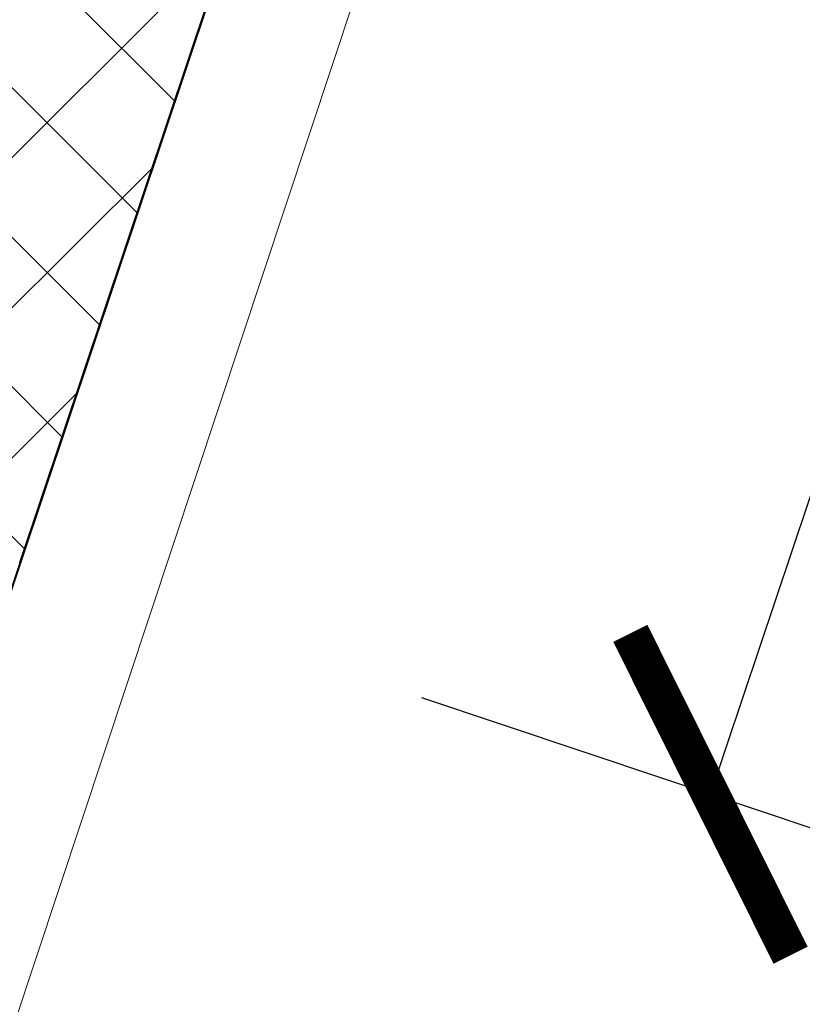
# Model space of a CAD drawing. Header units: metres. Extents: x 6599773 to 13199707, y 5688499 to 11377233.
# Tile 84 of 256: x 6599932.4 to 6599934.25, y 5688782.99 to 5688785.31. Entities that reach past the tile are written whole.
import ezdxf

# ---------------------------------------------------------------- set-up
doc = ezdxf.new("R2010")
doc.units = ezdxf.units.M
doc.header["$MEASUREMENT"] = 0
for name, pattern in [('1', [0]), ('9', [1, 0, -1]), ('BTO', [0]), ('UPT', [0])]:
    doc.linetypes.add(name, pattern=pattern)
doc.layers.get('0').update_dxf_attribs({"linetype": 'CONTINUOUS', "lineweight": 5})
doc.layers.get('Defpoints').update_dxf_attribs({"linetype": 'CONTINUOUS', "lineweight": 9})
for name, color, linetype, lineweight in [('_kolor chodnik', 50, '1', 0), ('_kolor zjazdy kostka', 7, '1', 0), ('_kolor zjazdy tłuczeń', 30, '1', 0), ('_kolor ścieżka', 10, '1', 0), ('_kraweznik', 7, 'CONTINUOUS', 35), ('_linie rozgran', 100, '9', 90), ('_opis zjazdy', 7, '1', 18), ('UTTPOM_L_0', 30, 'UPT', 9)]:
    doc.layers.add(name, color=color, linetype=linetype, lineweight=lineweight)
doc.layers.add('_kolor jezdnia', color=7, linetype='1', lineweight=0, true_color=0x00dbdb)
doc.layers.add('_podział mój', color=7, linetype='BTO', lineweight=40, true_color=0xdb70ff)
doc.styles.add('opis', font='ARIALN.TTF', dxfattribs={"width": 0.7, "height": 1.1})
doc.dimstyles.new('opi', dxfattribs={"dimtxt": 1.1, "dimasz": 0.6, "dimexe": 1, "dimexo": 1, "dimgap": 0.5, "dimtad": 1, "dimzin": 1, "dimtxsty": 'opis', "dimblk": 'ARCHTICK', "dimcen": 2.5, "dimadec": 3, "dimazin": 0, "dimtfac": 1, "dimtmove": 0, "dimatfit": 3, "dimfxl": 1, "dimarcsym": 0})
pattern_1 = [(45, (0, 0), (-0.1767766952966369, 0.1767766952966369), []), (135, (0, 0), (-0.1767766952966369, -0.1767766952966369), [])]

# ---------------------------------------------------------------- blocks, each defined once
blk = doc.blocks.new('_ArchTick')
at = {"color": 0, "linetype": 'ByBlock', "const_width": 0.15}
blk.add_lwpolyline([(-0.5, -0.5), (0.5, 0.5)], dxfattribs=at)
blk = doc.blocks.new('*D215')
at = {"layer": '_opis zjazdy', "color": 0, "lineweight": -2, "transparency": 16777216}
for p, q in [((6599934.93654385, 5688788.455155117), (6599936.566644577, 5688787.908744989)), ((6599934.029391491, 5688783.485810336), (6599935.618493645, 5688788.226565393)), ((6599933.347441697, 5688783.71440006), (6599934.977542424, 5688783.167989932))]:
    blk.add_line(p, q, dxfattribs=at)
at = {"layer": 'Defpoints', "color": 0, "lineweight": 13, "transparency": 16777216}
for p in [(6599933.988392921, 5688788.772975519), (6599935.618493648, 5688788.226565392), (6599932.399290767, 5688784.032220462)]:
    blk.add_point(p, dxfattribs=at)
at = {"layer": '_opis zjazdy', "color": 0, "lineweight": -2, "transparency": 16777216, "xscale": 0.6, "yscale": 0.6, "zscale": 0.6}
for p, rotation in [((6599935.618493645, 5688788.226565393), 71.46883672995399), ((6599934.029391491, 5688783.485810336), 251.468836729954)]:
    blk.add_blockref('_ArchTick', p, dxfattribs=dict(at, rotation=rotation))
at = {"layer": '_opis zjazdy', "color": 0, "transparency": 16777216, "insert": (6599935.924793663, 5688785.487182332), "char_height": 1.1, "attachment_point": 5, "rotation": 251.468836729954, "style": 'opis'}
blk.add_mtext('5,00', dxfattribs=at)

msp = doc.modelspace()

# ---------------------------------------------------------------- hatches: boundary and pattern name
at = {"layer": '_kolor chodnik'}
h = msp.add_hatch(dxfattribs=at)
h.set_pattern_fill('ANSI37', color=256, scale=2)
h.set_pattern_definition(pattern_1)
h.paths.add_polyline_path([(6599849.938171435, 5688542.085872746), (6599852.232147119, 5688548.938742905), (6599853.573135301, 5688548.489851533), (6599853.827082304, 5688549.248475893), (6599851.793849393, 5688549.929093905), (6599849.895278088, 5688548.982823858), (6599847.823506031, 5688542.793750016)])
edge = h.paths.add_edge_path()
edge.add_line((6600018.106075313, 5689087.454911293), (6600022.42781917, 5689091.229234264))
edge.add_line((6600022.42781917, 5689091.229234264), (6600020.233254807, 5689093.742094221))
edge.add_line((6600020.233254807, 5689093.742094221), (6600017.159471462, 5689091.057656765))
edge.add_arc((6600023.275194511, 5689085.3851404), 8.341433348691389, 137.1531559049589, 148.8016577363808)
edge.add_line((6600016.140105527, 5689089.706021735), (6600018.106075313, 5689087.454911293))
h.paths.add_polyline_path([(6600038.501784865, 5689187.592294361), (6600037.906968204, 5689187.700586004), (6600037.63829624, 5689186.224843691), (6600038.240083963, 5689186.115282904)])
h.paths.add_polyline_path([(6600069.098302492, 5689360.276020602), (6600068.321239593, 5689360.413462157), (6600068.064048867, 5689358.936495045), (6600068.836639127, 5689358.799546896)])
h.paths.add_polyline_path([(6600082.393785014, 5689362.950258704), (6600082.941124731, 5689366.103121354), (6600081.481377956, 5689366.361351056), (6600080.923159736, 5689363.210828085)])
h.paths.add_polyline_path([(6600074.022236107, 5689388.065861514), (6600072.983907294, 5689388.249860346), (6600072.723374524, 5689386.77253894), (6600073.760538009, 5689386.588865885)])
h.paths.add_polyline_path([(6600105.613104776, 5689486.405659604), (6600106.749499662, 5689489.711933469), (6600105.298891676, 5689490.233346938), (6600104.143487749, 5689486.917306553)], flags=17)
h.paths.add_polyline_path([(6600132.519778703, 5689678.737346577), (6600131.761827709, 5689678.896110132), (6600131.444670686, 5689677.429261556), (6600132.212256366, 5689677.269208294)])
h.paths.add_polyline_path([(6600156.649397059, 5689798.7449027), (6600156.48800471, 5689797.958860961), (6600157.450195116, 5689797.757316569), (6600157.615023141, 5689798.542205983)])
h.paths.add_polyline_path([(6600189.055358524, 5689948.643107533), (6600187.902868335, 5689948.884512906), (6600187.600024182, 5689947.417400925), (6600188.748131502, 5689947.176379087)])
edge = h.paths.add_edge_path()
edge.add_line((6600204.459383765, 5690032.969035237), (6600204.153258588, 5690031.227801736))
edge.add_arc((6600202.328347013, 5690027.299936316), 4.331100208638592, 41.85300125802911, 65.08011549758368, ccw=False)
edge.add_arc((6600032.90393149, 5690051.979071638), 174.020003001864, 352.8070218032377, 353.495463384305)
edge.add_arc((6600202.372679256, 5690027.343587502), 5.999999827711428, 55.12102442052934, 69.64815978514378)
edge = h.paths.add_edge_path()
edge.add_line((6600205.046027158, 5690040.265402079), (6600204.972740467, 5690038.483452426))
edge.add_arc((6600203.986269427, 5690044.401803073), 5.999999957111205, 279.4630688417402, 294.9140560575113)
edge.add_line((6600206.513819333, 5690038.960158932), (6600206.607027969, 5690041.030672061))
edge.add_arc((6600203.986269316, 5690044.401803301), 4.270000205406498, 284.3702444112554, 307.86193139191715, ccw=False)
edge = h.paths.add_edge_path()
edge.add_arc((6600203.547470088, 5690044.558759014), 6.446878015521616, 324.4350091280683, 356.2013368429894, ccw=False)
edge.add_arc((6600203.986269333, 5690044.401803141), 6.00000007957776, 323.2169970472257, 357.4193489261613)
h.paths.add_polyline_path([(6600208.910055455, 5690121.713696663), (6600208.146285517, 5690121.748120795), (6600207.125602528, 5690121.794124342), (6600209.971605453, 5690121.665851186)])
edge = h.paths.add_edge_path()
edge.add_line((6600238.769818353, 5690481.648294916), (6600240.338176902, 5690490.873746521))
edge.add_line((6600240.338176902, 5690490.873746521), (6600241.251295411, 5690510.829461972))
edge.add_line((6600241.251295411, 5690510.829461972), (6600239.524022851, 5690510.928942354))
edge.add_line((6600239.524022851, 5690510.928942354), (6600238.633343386, 5690491.167757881))
edge.add_line((6600238.633343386, 5690491.167757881), (6600234.579716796, 5690467.661262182))
edge.add_line((6600234.579716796, 5690467.661262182), (6600234.449796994, 5690464.966873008))
edge.add_arc((6600242.443669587, 5690464.607462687), 8.00194818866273, 177.4256738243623, 268.2543056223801)
edge.add_line((6600242.199903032, 5690456.609228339), (6600242.216657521, 5690457.359274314))
edge.add_line((6600242.216657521, 5690457.359274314), (6600242.305257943, 5690458.836738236))
edge.add_arc((6600242.444504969, 5690464.607952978), 5.772894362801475, 177.0298084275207, 268.6178439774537, ccw=False)
edge.add_line((6600236.679365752, 5690464.907083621), (6600236.951876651, 5690470.95443634))
edge.add_line((6600236.951876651, 5690470.95443634), (6600238.150786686, 5690478.210832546))
edge.add_line((6600238.150786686, 5690478.210832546), (6600238.769818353, 5690481.648294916))
h.paths.add_polyline_path([(6600238.769818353, 5690481.648294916), (6600238.150786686, 5690478.210832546), (6600239.670056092, 5690477.930590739), (6600240.266710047, 5690481.376366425)], flags=17)
edge = h.paths.add_edge_path()
edge.add_line((6600223.366500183, 5690460.339976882), (6600223.276803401, 5690457.948865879))
edge.add_arc((6600221.105749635, 5690465.64864014), 7.999999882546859, 285.7465040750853, 299.8464885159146)
edge.add_line((6600225.08717264, 5690458.709744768), (6600225.240084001, 5690461.623695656))
edge.add_arc((6600221.105749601, 5690465.648640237), 5.769999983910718, 293.06724420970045, 315.7681070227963, ccw=False)
edge = h.paths.add_edge_path()
edge.add_arc((6600220.025145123, 5690444.676291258), 5.77000016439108, 37.996647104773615, 59.94382588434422, ccw=False)
edge.add_line((6600224.572175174, 5690448.22839199), (6600224.817793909, 5690451.081798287))
edge.add_arc((6600220.025145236, 5690444.676291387), 7.999999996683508, 53.19588653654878, 68.15166733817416)
edge.add_line((6600223.00235276, 5690452.101669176), (6600222.91504296, 5690449.670427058))
edge = h.paths.add_edge_path()
edge.add_arc((6600221.105749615, 5690465.648640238), 7.999999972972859, 328.0222308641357, 357.0132597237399)
edge.add_line((6600229.094882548, 5690465.23180147), (6600229.218816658, 5690467.593604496))
edge.add_line((6600229.218816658, 5690467.593604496), (6600228.218919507, 5690467.645774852))
edge.add_line((6600228.218919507, 5690467.645774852), (6600227.891778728, 5690461.411918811))
h.paths.add_polyline_path([(6600200.980142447, 5690012.236744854), (6600202.31727834, 5690011.956662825), (6600202.522293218, 5690012.935421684), (6600201.182321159, 5690013.216097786)])
h.paths.add_polyline_path([(6600196.457878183, 5689983.98337835), (6600195.202332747, 5689984.246370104), (6600194.899091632, 5689982.777335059), (6600196.150355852, 5689982.515240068)])
edge = h.paths.add_edge_path()
edge.add_line((6600112.305909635, 5689517.99101877), (6600112.691041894, 5689519.807934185))
edge.add_line((6600112.691041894, 5689519.807934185), (6600113.245521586, 5689522.423769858))
edge.add_line((6600113.245521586, 5689522.423769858), (6600111.553124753, 5689522.782507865))
edge.add_line((6600111.553124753, 5689522.782507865), (6600107.405864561, 5689503.217226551))
edge.add_line((6600107.405864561, 5689503.217226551), (6600099.494506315, 5689480.361667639))
edge.add_line((6600099.494506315, 5689480.361667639), (6600099.182814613, 5689478.891218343))
edge.add_arc((6600107.008997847, 5689477.232359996), 8.000059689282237, 168.0325629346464, 257.7529108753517)
edge.add_line((6600105.311960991, 5689469.414366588), (6600105.784990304, 5689471.593619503))
edge.add_arc((6600107.008927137, 5689477.232314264), 5.769999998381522, 168.0321375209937, 257.7533362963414, ccw=False)
edge.add_line((6600101.364343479, 5689478.42879883), (6600101.647245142, 5689479.76342708))
edge.add_line((6600101.647245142, 5689479.76342708), (6600104.143487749, 5689486.917306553))
edge.add_line((6600104.143487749, 5689486.917306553), (6600105.298891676, 5689490.233346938))
edge.add_line((6600105.298891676, 5689490.233346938), (6600108.240043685, 5689498.809726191))
edge.add_line((6600108.240043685, 5689498.809726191), (6600112.305909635, 5689517.99101877))
h.paths.add_polyline_path([(6600136.009573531, 5689645.499114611), (6600138.333647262, 5689645.012304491), (6600138.661671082, 5689646.578318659), (6600134.869459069, 5689647.372651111)])
at = {"layer": '_kolor jezdnia'}
h = msp.add_hatch(dxfattribs=at)
h.set_pattern_fill('ANSI37', color=256, scale=2.2)
h.set_pattern_definition([(311.9999999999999, (0, 0), (0.2043648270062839, 0.1840109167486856), []), (41.99999999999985, (0, 0), (-0.1840109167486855, 0.2043648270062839), [])])
edge = h.paths.add_edge_path()
edge.add_line((6599833.066047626, 5688539.933393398), (6599850.649511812, 5688527.983462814))
edge.add_arc((6599857.337592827, 5688536.653968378), 10.95025544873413, 169.5012687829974, 232.3548431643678, ccw=False)
edge.add_arc((6599858.085851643, 5688536.618142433), 11.69295282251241, 162.2507788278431, 169.9967502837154, ccw=False)
edge.add_line((6599846.949484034, 5688540.182754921), (6599847.823506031, 5688542.793750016))
edge.add_line((6599847.823506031, 5688542.793750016), (6599849.895278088, 5688548.982823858))
edge.add_line((6599849.895278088, 5688548.982823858), (6599852.434748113, 5688556.56906746))
edge.add_line((6599852.434748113, 5688556.56906746), (6599928.48625871, 5688783.760284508))
edge.add_line((6599928.48625871, 5688783.760284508), (6599931.025728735, 5688791.34652811))
edge.add_line((6599931.025728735, 5688791.34652811), (6599996.657773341, 5688987.411326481))
edge.add_line((6599996.657773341, 5688987.411326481), (6599999.197243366, 5688994.997570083))
edge.add_line((6599999.197243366, 5688994.997570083), (6600021.930100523, 5689062.908193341))
edge.add_line((6600021.930100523, 5689062.908193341), (6600017.620224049, 5689067.371531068))
edge.add_line((6600017.620224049, 5689067.371531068), (6600016.714558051, 5689064.654078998))
edge.add_line((6600016.714558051, 5689064.654078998), (6600012.423620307, 5689051.835617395))
edge.add_line((6600012.423620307, 5689051.835617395), (6600009.884150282, 5689044.249373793))
edge.add_line((6600009.884150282, 5689044.249373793), (6599977.53516164, 5688947.612159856))
edge.add_line((6599977.53516164, 5688947.612159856), (6599974.995691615, 5688940.025916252))
edge.add_line((6599974.995691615, 5688940.025916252), (6599942.096912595, 5688841.746295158))
edge.add_line((6599942.096912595, 5688841.746295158), (6599939.557442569, 5688834.160051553))
edge.add_line((6599939.557442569, 5688834.160051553), (6599882.679288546, 5688664.246042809))
edge.add_line((6599882.679288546, 5688664.246042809), (6599880.139818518, 5688656.659799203))
edge.add_line((6599880.139818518, 5688656.659799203), (6599852.464543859, 5688573.984527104))
edge.add_line((6599852.464543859, 5688573.984527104), (6599842.470137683, 5688544.127903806))
edge.add_arc((6599835.706422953, 5688546.652910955), 7.219660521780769, 248.54809133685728, 339.52856074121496, ccw=False)
h.paths.add_polyline_path([(6600044.653202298, 5689172.271628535), (6600046.276244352, 5689181.431901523), (6600047.759199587, 5689189.801539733), (6600051.0603021, 5689208.432603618), (6600052.368792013, 5689215.817578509), (6600054.808584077, 5689229.587499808), (6600056.11707399, 5689236.972474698), (6600057.346666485, 5689243.912161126), (6600058.655146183, 5689251.297078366), (6600058.831439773, 5689252.292060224), (6600060.098987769, 5689259.445963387), (6600060.139929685, 5689259.677035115), (6600061.407468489, 5689266.830886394), (6600072.329030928, 5689328.470998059), (6600073.637511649, 5689335.855921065), (6600077.337304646, 5689356.73715072), (6600078.820259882, 5689365.106788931), (6600081.142794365, 5689378.214921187), (6600082.53851694, 5689386.092227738), (6600095.187867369, 5689457.483787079), (6600091.082877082, 5689465.8405575), (6600089.043088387, 5689454.328211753), (6600087.870641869, 5689447.711051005), (6600087.560133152, 5689445.958573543), (6600086.562151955, 5689440.326076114), (6600082.433200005, 5689417.022719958), (6600080.95024477, 5689408.65308175), (6600077.202698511, 5689387.502337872), (6600075.719743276, 5689379.132699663), (6600073.469199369, 5689366.430874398), (6600071.986244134, 5689358.061236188), (6600069.986864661, 5689346.776955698), (6600068.591142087, 5689338.899649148), (6600065.559290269, 5689321.78820693), (6600064.163567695, 5689313.91090038), (6600059.719426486, 5689288.828650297), (6600058.323703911, 5689280.951343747), (6600057.563846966, 5689276.662793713), (6600056.168124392, 5689268.785487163), (6600054.804920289, 5689261.091711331), (6600053.409197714, 5689253.214404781), (6600053.264817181, 5689252.399536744), (6600051.869094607, 5689244.522230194), (6600051.183555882, 5689240.653124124), (6600049.787833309, 5689232.775817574), (6600046.593849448, 5689214.749319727), (6600045.198126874, 5689206.872013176), (6600044.41754409, 5689202.466488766), (6600042.934588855, 5689194.096850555), (6600036.429952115, 5689157.38538759), (6600034.94699688, 5689149.01574938), (6600030.579776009, 5689124.367629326), (6600027.529365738, 5689107.151445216), (6600024.895072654, 5689094.014582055), (6600030.583685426, 5689094.264316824), (6600032.945013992, 5689106.191885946), (6600043.170247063, 5689163.901990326)])
edge = h.paths.add_edge_path()
edge.add_line((6600111.106812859, 5689535.144351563), (6600111.256844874, 5689535.85214863))
edge.add_line((6600111.256844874, 5689535.85214863), (6600112.915748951, 5689543.678261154))
edge.add_line((6600112.915748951, 5689543.678261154), (6600117.304772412, 5689564.384094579))
edge.add_line((6600117.304772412, 5689564.384094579), (6600119.067357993, 5689572.699339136))
edge.add_line((6600119.067357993, 5689572.699339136), (6600120.087667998, 5689577.512794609))
edge.add_line((6600120.087667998, 5689577.512794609), (6600121.64289057, 5689584.849775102))
edge.add_line((6600121.64289057, 5689584.849775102), (6600128.436769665, 5689616.900852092))
edge.add_line((6600128.436769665, 5689616.900852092), (6600129.991992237, 5689624.237832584))
edge.add_line((6600129.991992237, 5689624.237832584), (6600132.660554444, 5689636.827148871))
edge.add_line((6600132.660554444, 5689636.827148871), (6600133.208838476, 5689639.444704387))
edge.add_line((6600133.208838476, 5689639.444704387), (6600134.848957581, 5689647.274775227))
edge.add_line((6600134.848957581, 5689647.274775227), (6600138.97649476, 5689666.979995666))
edge.add_line((6600138.97649476, 5689666.979995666), (6600140.51410642, 5689674.320687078))
edge.add_line((6600140.51410642, 5689674.320687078), (6600145.209128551, 5689696.735129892))
edge.add_line((6600145.209128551, 5689696.735129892), (6600146.746740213, 5689704.075821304))
edge.add_line((6600146.746740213, 5689704.075821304), (6600151.462308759, 5689726.588354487))
edge.add_line((6600151.462308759, 5689726.588354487), (6600152.999920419, 5689733.929045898))
edge.add_line((6600152.999920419, 5689733.929045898), (6600155.244070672, 5689744.642813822))
edge.add_line((6600155.244070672, 5689744.642813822), (6600156.781682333, 5689751.983505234))
edge.add_line((6600156.781682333, 5689751.983505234), (6600161.635515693, 5689775.156126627))
edge.add_line((6600161.635515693, 5689775.156126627), (6600163.378142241, 5689783.475576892))
edge.add_line((6600163.378142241, 5689783.475576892), (6600163.850769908, 5689785.731942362))
edge.add_line((6600163.850769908, 5689785.731942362), (6600167.028500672, 5689800.90270461))
edge.add_line((6600167.028500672, 5689800.90270461), (6600179.490888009, 5689860.399222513))
edge.add_line((6600179.490888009, 5689860.399222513), (6600181.233514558, 5689868.718672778))
edge.add_line((6600181.233514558, 5689868.718672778), (6600181.84713393, 5689871.648144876))
edge.add_line((6600181.84713393, 5689871.648144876), (6600183.38474559, 5689878.988836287))
edge.add_line((6600183.38474559, 5689878.988836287), (6600184.935818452, 5689886.393792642))
edge.add_line((6600184.935818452, 5689886.393792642), (6600186.575937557, 5689894.223863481))
edge.add_line((6600186.575937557, 5689894.223863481), (6600194.051338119, 5689929.912074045))
edge.add_line((6600194.051338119, 5689929.912074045), (6600195.691457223, 5689937.742144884))
edge.add_line((6600195.691457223, 5689937.742144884), (6600202.915799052, 5689972.231779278))
edge.add_line((6600202.915799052, 5689972.231779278), (6600204.555918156, 5689980.061850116))
edge.add_line((6600204.555918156, 5689980.061850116), (6600206.062781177, 5689987.255744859))
edge.add_line((6600206.062781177, 5689987.255744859), (6600207.702900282, 5689995.085815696))
edge.add_line((6600207.702900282, 5689995.085815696), (6600210.232559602, 5690007.162628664))
edge.add_line((6600210.232559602, 5690007.162628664), (6600211.694938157, 5690014.144150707))
edge.add_arc((6600028.177652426, 5690052.584442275), 187.5000004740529, 348.1696294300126, 357.4195276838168)
edge.add_line((6600215.487522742, 5690044.142720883), (6600208.310270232, 5690026.480446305))
edge.add_arc((6600032.903933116, 5690051.97907145), 177.2500013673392, 348.1696294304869, 351.7289130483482, ccw=False)
edge.add_line((6600206.38894146, 5690015.640182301), (6600205.966941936, 5690013.625519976))
edge.add_line((6600205.966941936, 5690013.625519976), (6600204.326822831, 5690005.795449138))
edge.add_line((6600204.326822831, 5690005.795449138), (6600197.076961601, 5689971.183982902))
edge.add_line((6600197.076961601, 5689971.183982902), (6600195.334335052, 5689962.864532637))
edge.add_line((6600195.334335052, 5689962.864532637), (6600193.44722506, 5689953.855305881))
edge.add_line((6600193.44722506, 5689953.855305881), (6600191.909227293, 5689946.512771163))
edge.add_line((6600191.909227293, 5689946.512771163), (6600185.49684423, 5689915.899498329))
edge.add_line((6600185.49684423, 5689915.899498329), (6600183.856521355, 5689908.068454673))
edge.add_line((6600183.856521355, 5689908.068454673), (6600182.066605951, 5689899.523243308))
edge.add_line((6600182.066605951, 5689899.523243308), (6600180.32407057, 5689891.204228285))
edge.add_line((6600180.32407057, 5689891.204228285), (6600174.320344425, 5689862.541919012))
edge.add_line((6600174.320344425, 5689862.541919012), (6600172.577809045, 5689854.222903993))
edge.add_line((6600172.577809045, 5689854.222903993), (6600163.663810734, 5689811.666703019))
edge.add_line((6600163.663810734, 5689811.666703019), (6600162.023782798, 5689803.837067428))
edge.add_line((6600162.023782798, 5689803.837067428), (6600160.924220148, 5689798.587659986))
edge.add_line((6600160.924220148, 5689798.587659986), (6600159.279208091, 5689790.734229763))
edge.add_line((6600159.279208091, 5689790.734229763), (6600157.107250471, 5689780.365115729))
edge.add_line((6600157.107250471, 5689780.365115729), (6600155.462238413, 5689772.511685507))
edge.add_line((6600155.462238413, 5689772.511685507), (6600153.380318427, 5689762.572418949))
edge.add_line((6600153.380318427, 5689762.572418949), (6600151.735124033, 5689754.718118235))
edge.add_line((6600151.735124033, 5689754.718118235), (6600148.586504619, 5689739.686336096))
edge.add_line((6600148.586504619, 5689739.686336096), (6600146.885007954, 5689731.563243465))
edge.add_line((6600146.885007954, 5689731.563243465), (6600141.75088822, 5689707.052510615))
edge.add_line((6600141.75088822, 5689707.052510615), (6600140.110896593, 5689699.223048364))
edge.add_line((6600140.110896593, 5689699.223048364), (6600133.483561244, 5689667.583574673))
edge.add_line((6600133.483561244, 5689667.583574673), (6600131.860394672, 5689659.834436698))
edge.add_line((6600131.860394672, 5689659.834436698), (6600131.740984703, 5689659.26436315))
edge.add_line((6600131.740984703, 5689659.26436315), (6600130.117814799, 5689651.515209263))
edge.add_line((6600130.117814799, 5689651.515209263), (6600127.278733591, 5689637.961189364))
edge.add_line((6600127.278733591, 5689637.961189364), (6600126.924568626, 5689636.290366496))
edge.add_line((6600126.924568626, 5689636.290366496), (6600125.166244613, 5689627.995226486))
edge.add_line((6600125.166244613, 5689627.995226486), (6600118.009503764, 5689594.232298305))
edge.add_line((6600118.009503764, 5689594.232298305), (6600116.251179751, 5689585.937158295))
edge.add_line((6600116.251179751, 5689585.937158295), (6600113.665314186, 5689573.737975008))
edge.add_line((6600113.665314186, 5689573.737975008), (6600111.898534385, 5689565.402943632))
edge.add_line((6600111.898534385, 5689565.402943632), (6600104.889982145, 5689532.33911599))
edge.add_line((6600104.889982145, 5689532.33911599), (6600103.226635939, 5689524.492047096))
edge.add_line((6600103.226635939, 5689524.492047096), (6600096.623876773, 5689493.342605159))
edge.add_line((6600096.623876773, 5689493.342605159), (6600094.968986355, 5689485.53542763))
edge.add_line((6600094.968986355, 5689485.53542763), (6600094.300101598, 5689482.379870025))
edge.add_line((6600094.300101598, 5689482.379870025), (6600099.182814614, 5689478.891218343))
edge.add_line((6600099.182814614, 5689478.891218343), (6600099.494506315, 5689480.361667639))
edge.add_line((6600099.494506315, 5689480.361667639), (6600111.106812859, 5689535.144351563))
edge = h.paths.add_edge_path()
edge.add_arc((6600239.213891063, 5690851.4003676), 10.0000000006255, -2.8342403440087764, 76.13703556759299, ccw=False)
edge.add_line((6600249.201658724, 5690850.905901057), (6600249.082723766, 5690848.503524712))
edge.add_line((6600249.082723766, 5690848.503524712), (6600247.016487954, 5690806.767468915))
edge.add_line((6600247.016487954, 5690806.767468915), (6600246.092398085, 5690789.152178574))
edge.add_line((6600246.092398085, 5690789.152178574), (6600233.768116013, 5690572.015170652))
edge.add_line((6600233.768116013, 5690572.015170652), (6600228.959056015, 5690465.29620206))
edge.add_line((6600228.959056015, 5690465.29620206), (6600234.588724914, 5690465.017134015))
edge.add_line((6600234.588724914, 5690465.017134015), (6600239.26254019, 5690571.767576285))
edge.add_line((6600239.26254019, 5690571.767576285), (6600252.505038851, 5690806.400146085))
edge.add_line((6600252.505038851, 5690806.400146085), (6600254.569211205, 5690848.094521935))
edge.add_arc((6600262.559425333, 5690847.6989487), 7.999999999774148, 76.13703557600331, 177.1657596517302, ccw=False)
edge.add_line((6600264.476229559, 5690855.465921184), (6600241.609896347, 5690861.109083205))
edge = h.paths.add_edge_path()
edge.add_line((6600250.031475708, 5690451.625307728), (6600250.231741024, 5690455.772579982))
edge.add_line((6600250.231741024, 5690455.772579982), (6600246.257763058, 5690456.417303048))
edge.add_line((6600246.257763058, 5690456.417303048), (6600242.171761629, 5690456.61060902))
edge.add_arc((6600242.563100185, 5690464.586983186), 7.985968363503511, 176.9123644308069, 267.1911945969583, ccw=False)
edge.add_line((6600234.588724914, 5690465.017134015), (6600228.959056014, 5690465.29620206))
edge.add_arc((6600220.965133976, 5690465.657286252), 8.002072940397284, 267.8289300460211, 357.413716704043, ccw=False)
edge.add_line((6600220.661989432, 5690457.660957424), (6600212.406915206, 5690458.119572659))
edge.add_line((6600212.406915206, 5690458.119572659), (6600208.431872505, 5690457.817501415))
edge.add_line((6600208.431872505, 5690457.817501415), (6600208.233912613, 5690454.548331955))
edge.add_line((6600208.233912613, 5690454.548331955), (6600212.129565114, 5690453.127270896))
edge.add_line((6600212.129565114, 5690453.127270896), (6600218.640548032, 5690452.76554962))
edge.add_line((6600218.640548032, 5690452.76554962), (6600216.486747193, 5690452.885205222))
edge.add_line((6600216.486747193, 5690452.885205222), (6600220.46890539, 5690452.663974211))
edge.add_arc((6600220.025145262, 5690444.676291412), 7.999999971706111, -0.3386579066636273, 86.8201700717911, ccw=False)
edge.add_line((6600228.025005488, 5690444.629006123), (6600227.803602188, 5690439.649256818))
edge.add_line((6600227.803602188, 5690439.649256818), (6600226.885525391, 5690435.936828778))
edge.add_line((6600226.885525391, 5690435.936828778), (6600225.534849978, 5690405.967249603))
edge.add_line((6600225.534849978, 5690405.967249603), (6600226.115199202, 5690402.187514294))
edge.add_line((6600226.115199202, 5690402.187514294), (6600213.445139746, 5690121.008786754))
edge.add_line((6600213.445139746, 5690121.008786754), (6600213.352800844, 5690118.960058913))
edge.add_line((6600213.352800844, 5690118.960058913), (6600209.980184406, 5690044.131649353))
edge.add_arc((6600203.986269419, 5690044.401803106), 5.999999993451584, 257.4162346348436, 357.41934921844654, ccw=False)
edge.add_line((6600202.679069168, 5690038.545931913), (6600201.589735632, 5690033.666039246))
edge.add_line((6600201.589735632, 5690033.666039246), (6600203.67987942, 5690033.199458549))
edge.add_arc((6600202.372679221, 5690027.343587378), 5.999999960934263, -8.27108729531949, 77.41623506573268, ccw=False)
edge.add_line((6600208.310270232, 5690026.480446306), (6600215.487522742, 5690044.142720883))
edge.add_line((6600215.487522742, 5690044.142720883), (6600216.199687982, 5690059.944661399))
edge.add_line((6600216.199687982, 5690059.944661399), (6600216.537356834, 5690067.437056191))
edge.add_line((6600216.537356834, 5690067.437056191), (6600223.893528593, 5690230.66011469))
edge.add_line((6600223.893528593, 5690230.66011469), (6600224.231197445, 5690238.152509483))
edge.add_line((6600224.231197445, 5690238.152509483), (6600233.507835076, 5690443.987992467))
edge.add_arc((6600241.499722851, 5690443.627812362), 7.999999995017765, 87.29208981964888, 177.4195277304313, ccw=False)
edge.add_line((6600241.877677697, 5690451.618879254), (6600246.021541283, 5690451.422886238))
edge.add_line((6600246.021541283, 5690451.422886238), (6600246.427694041, 5690451.443388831))
edge.add_line((6600246.427694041, 5690451.443388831), (6600246.793970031, 5690451.461878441))
edge.add_line((6600246.793970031, 5690451.461878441), (6600250.031475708, 5690451.625307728))
edge = h.paths.add_edge_path()
edge.add_line((6600007.33756506, 5689086.20374581), (6600006.980466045, 5689080.740822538))
edge.add_line((6600006.980466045, 5689080.740822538), (6600007.229745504, 5689080.720859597))
edge.add_line((6600007.229745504, 5689080.720859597), (6600008.093335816, 5689080.601653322))
edge.add_line((6600008.093335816, 5689080.601653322), (6600008.702681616, 5689080.53831051))
edge.add_arc((6600008.140193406, 5689070.554142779), 9.999999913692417, -18.557800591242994, 86.77547804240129, ccw=False)
edge.add_line((6600017.620224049, 5689067.371531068), (6600021.930100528, 5689062.908193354))
edge.add_arc((6599734.83819726, 5689159.011261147), 302.7499967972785, 341.4922000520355, 343.8640860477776)
edge.add_arc((6600034.895369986, 5689072.315877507), 9.581213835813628, 98.63328270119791, 164.5273290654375, ccw=False)
edge.add_line((6600033.457137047, 5689081.788529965), (6600033.832640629, 5689081.798737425))
edge.add_line((6600033.832640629, 5689081.798737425), (6600034.422462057, 5689082.05700874))
edge.add_line((6600034.422462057, 5689082.05700874), (6600036.833623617, 5689082.139040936))
edge.add_line((6600036.833623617, 5689082.139040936), (6600036.730225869, 5689087.148851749))
edge.add_line((6600036.730225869, 5689087.148851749), (6600036.579860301, 5689087.134303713))
edge.add_arc((6600036.479565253, 5689093.136286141), 6.002820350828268, 169.1687651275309, 270.9573417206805, ccw=False)
edge.add_line((6600030.583685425, 5689094.264316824), (6600024.895072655, 5689094.014582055))
edge.add_arc((6600015.200558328, 5689096.162123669), 9.929528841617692, 271.0943432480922, 347.5094668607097, ccw=False)
edge.add_arc((6600014.909438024, 5689089.646776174), 3.446070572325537, 264.4236009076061, 278.0194998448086, ccw=False)
edge.add_line((6600014.574573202, 5689086.217014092), (6600014.299554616, 5689086.232508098))
edge.add_line((6600014.299554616, 5689086.232508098), (6600010.474232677, 5689086.448019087))
edge.add_line((6600010.474232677, 5689086.448019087), (6600007.33756506, 5689086.20374581))
edge = h.paths.add_edge_path()
edge.add_line((6600105.490725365, 5689463.953528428), (6600106.927559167, 5689464.047234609))
edge.add_line((6600106.927559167, 5689464.047234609), (6600107.835, 5689468.66))
edge.add_line((6600107.835, 5689468.66), (6600105.311960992, 5689469.414366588))
edge.add_arc((6600107.008997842, 5689477.232359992), 8.000059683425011, 168.0325628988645, 257.7529109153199, ccw=False)
edge.add_line((6600099.182814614, 5689478.891218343), (6600094.300101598, 5689482.379870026))
edge.add_arc((6600586.245114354, 5689378.10423892), 502.8750369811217, 168.032376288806, 169.9522165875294)
edge.add_line((6600091.082877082, 5689465.8405575), (6600095.187867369, 5689457.483787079))
edge.add_arc((6600103.06517392, 5689456.088064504), 8.000000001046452, 77.7533362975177, 169.9524553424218, ccw=False)
edge.add_line((6600104.762140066, 5689463.906012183), (6600105.490725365, 5689463.953528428))
at = {"layer": '_kolor zjazdy kostka'}
h = msp.add_hatch(dxfattribs=at)
h.set_pattern_fill('ANSI37', color=256, scale=2)
h.set_pattern_definition(pattern_1)
h.paths.add_polyline_path([(6600244.137440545, 5690813.934732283), (6600242.369522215, 5690814.022127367), (6600242.097568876, 5690808.528921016), (6600243.865482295, 5690808.44142671)])
h.paths.add_polyline_path([(6600247.012128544, 5690806.679412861), (6600247.44273645, 5690815.377295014), (6600247.393289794, 5690814.378518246), (6600247.113277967, 5690808.722537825)])
h.paths.add_polyline_path([(6600242.297085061, 5690788.088808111), (6600240.958726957, 5690788.155683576), (6600240.648818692, 5690782.664569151), (6600241.987258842, 5690782.599147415)])
h.paths.add_polyline_path([(6600245.558275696, 5690780.919298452), (6600246.037231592, 5690789.405686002), (6600244.985820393, 5690788.453468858), (6600244.612601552, 5690781.981345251)])
h.paths.add_polyline_path([(6600241.348405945, 5690723.711515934), (6600242.272017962, 5690722.691689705), (6600242.749709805, 5690731.155680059), (6600241.698138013, 5690730.203317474), (6600241.472690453, 5690726.27550499)])
h.paths.add_polyline_path([(6600225.772794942, 5690394.589141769), (6600224.731429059, 5690393.637598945), (6600224.461246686, 5690387.644646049), (6600225.412923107, 5690386.603142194)])
h.paths.add_polyline_path([(6600223.012390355, 5690333.280720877), (6600223.372595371, 5690341.272607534), (6600222.32835346, 5690340.318436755), (6600222.058239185, 5690334.324941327)])
h.paths.add_polyline_path([(6600215.496388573, 5690166.390602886), (6600215.856593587, 5690174.382489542), (6600214.812834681, 5690173.428760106), (6600214.542018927, 5690167.435062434)])
h.paths.add_polyline_path([(6600212.446537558, 5690121.053392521), (6600213.399499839, 5690120.010473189), (6600213.788744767, 5690128.503024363), (6600212.745135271, 5690127.54943145)])
h.paths.add_polyline_path([(6600209.977420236, 5690121.665589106), (6600210.225142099, 5690127.162117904), (6600207.346107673, 5690127.291879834), (6600207.119593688, 5690121.794395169)])
h.paths.add_polyline_path([(6600207.950178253, 5690070.725854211), (6600204.880846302, 5690070.828947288), (6600204.643784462, 5690065.333808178), (6600207.702521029, 5690065.204598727)])
h.paths.add_polyline_path([(6600200.981479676, 5690012.236464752), (6600199.969248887, 5690007.339980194), (6600201.282587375, 5690007.064882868), (6600202.31726072, 5690011.956666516)])
h.paths.add_polyline_path([(6600193.613960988, 5689970.406358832), (6600192.398010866, 5689970.660657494), (6600191.286205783, 5689965.274578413), (6600192.486379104, 5689965.023185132)])
h.paths.add_polyline_path([(6600189.061271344, 5689948.671423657), (6600189.984133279, 5689953.050774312), (6600188.818902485, 5689953.32186217), (6600187.908781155, 5689948.91282903)])
h.paths.add_polyline_path([(6600180.976201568, 5689915.317449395), (6600179.952861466, 5689910.421322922), (6600181.008474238, 5689910.200199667), (6600182.033843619, 5689915.09540201)])
h.paths.add_polyline_path([(6600176.508279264, 5689893.538690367), (6600177.476023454, 5689893.335973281), (6600178.603605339, 5689898.719146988), (6600177.636002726, 5689898.922290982)])
h.paths.add_polyline_path([(6600179.28182965, 5689859.401159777), (6600180.522246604, 5689860.211927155), (6600181.057490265, 5689860.561775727), (6600183.598022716, 5689860.029600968), (6600184.726606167, 5689865.412570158), (6600182.186324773, 5689865.943033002), (6600181.604764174, 5689866.832779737), (6600181.024456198, 5689867.720610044)])
h.paths.add_polyline_path([(6600160.20081012, 5689810.862606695), (6600159.232772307, 5689811.065842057), (6600158.207991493, 5689806.171529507), (6600159.17573568, 5689805.968812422)])
h.paths.add_polyline_path([(6600156.493917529, 5689797.987177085), (6600155.463416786, 5689793.068691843), (6600156.431160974, 5689792.865974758), (6600157.461419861, 5689797.784520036)])
edge = h.paths.add_edge_path()
edge.add_arc((6600173.111981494, 5689800.679690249), 5.999999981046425, 204.6731153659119, 239.5411154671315, ccw=False)
edge.add_arc((6600173.162096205, 5689800.685330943), 6.047914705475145, 168.3203586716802, 204.5234866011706, ccw=False)
edge.add_line((6600167.239404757, 5689801.909666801), (6600163.65166784, 5689784.781499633))
edge.add_arc((6600169.524220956, 5689783.551410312), 5.999999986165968, 139.2146049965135, 168.1696294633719, ccw=False)
edge.add_arc((6600169.524220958, 5689783.551410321), 5.999999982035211, 96.80962310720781, 139.2146050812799, ccw=False)
edge.add_line((6600168.81279652, 5689789.509083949), (6600170.070461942, 5689795.507731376))
h.paths.add_polyline_path([(6600163.526364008, 5689776.866746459), (6600166.051243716, 5689776.337874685), (6600167.179826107, 5689781.720838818), (6600164.653945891, 5689782.24992016), (6600163.941148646, 5689783.340449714), (6600163.493329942, 5689784.025580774), (6600161.750703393, 5689775.706130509), (6600162.438017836, 5689776.155376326)])
h.paths.add_polyline_path([(6600152.614191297, 5689774.643430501), (6600153.639138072, 5689779.536616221), (6600152.646757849, 5689779.74492896), (6600151.646447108, 5689774.846147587)])
h.paths.add_polyline_path([(6600150.121074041, 5689767.466820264), (6600148.177624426, 5689758.167954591), (6600149.115997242, 5689757.971390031), (6600151.066362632, 5689767.268392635)])
h.paths.add_polyline_path([(6600142.970741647, 5689739.332500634), (6600141.888449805, 5689734.142420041), (6600144.036614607, 5689733.695518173), (6600145.123068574, 5689738.882330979)])
h.paths.add_polyline_path([(6600136.256357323, 5689701.052153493), (6600137.154085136, 5689700.864096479), (6600138.287960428, 5689706.274871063), (6600137.38649247, 5689706.464182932)])
h.paths.add_polyline_path([(6600130.081494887, 5689667.099389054), (6600129.212847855, 5689667.281639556), (6600128.083282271, 5689661.898895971), (6600128.953953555, 5689661.716447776)])
h.paths.add_polyline_path([(6600128.397394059, 5689659.030340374), (6600127.554144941, 5689659.207226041), (6600126.493408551, 5689653.810049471), (6600127.269860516, 5689653.647397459)])
h.paths.add_polyline_path([(6600134.990411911, 5689640.633636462), (6600137.30714639, 5689640.148363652), (6600138.339560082, 5689645.040620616), (6600136.015486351, 5689645.500958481), (6600135.435178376, 5689646.388788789), (6600134.8548704, 5689647.276619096), (6600133.214751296, 5689639.446548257), (6600134.102581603, 5689640.026856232)])
h.paths.add_polyline_path([(6600122.164164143, 5689634.294831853), (6600121.024067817, 5689628.914244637), (6600122.015114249, 5689628.705875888), (6600123.155614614, 5689634.086346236)])
h.paths.add_polyline_path([(6600114.542075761, 5689593.450769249), (6600113.493359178, 5689593.398339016), (6600112.364315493, 5689588.045694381), (6600113.29076438, 5689587.547532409)])
h.paths.add_polyline_path([(6600110.194543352, 5689572.941097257), (6600109.207819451, 5689573.148880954), (6600108.06771793, 5689567.768269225), (6600109.050143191, 5689567.53521504)])
h.paths.add_polyline_path([(6600119.083213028, 5689565.540446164), (6600119.089125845, 5689565.542290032), (6600121.462438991, 5689565.065690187), (6600122.598093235, 5689570.447168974), (6600120.229622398, 5689570.949214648), (6600119.651446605, 5689571.8119627), (6600119.073270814, 5689572.72765526), (6600117.310757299, 5689564.412754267)])
h.paths.add_polyline_path([(6600101.698666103, 5689532.937884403), (6600100.730666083, 5689533.141679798), (6600099.694214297, 5689528.250234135), (6600100.669121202, 5689528.045267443)])
h.paths.add_polyline_path([(6600094.06402112, 5689496.827028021), (6600093.080194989, 5689497.033910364), (6600092.036590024, 5689492.143967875), (6600093.038865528, 5689491.933250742)])
h.paths.add_polyline_path([(6600083.709836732, 5689453.749808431), (6600082.738586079, 5689448.336231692), (6600084.647281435, 5689448.027407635), (6600085.606840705, 5689453.416583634)])
h.paths.add_polyline_path([(6600084.434394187, 5689446.825895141), (6600083.731191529, 5689446.921126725), (6600082.928047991, 5689442.491821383), (6600083.649300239, 5689442.394910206)])
h.paths.add_polyline_path([(6600078.04194071, 5689410.721110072), (6600078.996952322, 5689416.137564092), (6600078.0548333, 5689416.304853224), (6600077.111232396, 5689410.886043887)])
h.paths.add_polyline_path([(6600072.911565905, 5689386.768652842), (6600071.96046622, 5689381.312635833), (6600072.800073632, 5689381.163221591), (6600073.76645083, 5689386.590709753)])
h.paths.add_polyline_path([(6600082.887400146, 5689379.432062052), (6600085.278102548, 5689379.034943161), (6600086.160383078, 5689383.956496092), (6600083.759726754, 5689384.355378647), (6600083.152078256, 5689385.224725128), (6600082.544429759, 5689386.094071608), (6600081.148707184, 5689378.216765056), (6600082.018053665, 5689378.824413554)])
h.paths.add_polyline_path([(6600080.731401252, 5689363.247695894), (6600080.041469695, 5689363.369939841), (6600079.433821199, 5689364.239286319), (6600078.8261727, 5689365.108632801), (6600077.343217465, 5689356.73899459), (6600078.212563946, 5689357.346643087), (6600079.081910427, 5689357.954291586), (6600081.429189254, 5689357.564866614), (6600082.388748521, 5689362.980514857)])
h.paths.add_polyline_path([(6600069.104215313, 5689360.304336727), (6600070.063917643, 5689365.720487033), (6600069.2708267, 5689365.861009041), (6600068.327152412, 5689360.441778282)])
h.paths.add_polyline_path([(6600066.55061698, 5689345.891799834), (6600065.546169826, 5689346.069805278), (6600064.677796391, 5689341.145792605), (6600065.678290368, 5689340.968483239)])
h.paths.add_polyline_path([(6600061.138656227, 5689321.077501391), (6600060.270282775, 5689316.15348863), (6600061.250715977, 5689315.979734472), (6600062.127590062, 5689320.902245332)])
h.paths.add_polyline_path([(6600055.325252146, 5689288.11325564), (6600054.456878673, 5689283.189242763), (6600055.410852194, 5689283.020177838), (6600056.28317863, 5689287.917022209)])
h.paths.add_polyline_path([(6600048.045675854, 5689182.819289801), (6600050.371939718, 5689182.407116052), (6600051.314445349, 5689187.67761207), (6600048.980409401, 5689188.064690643), (6600048.372760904, 5689188.934037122), (6600047.765112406, 5689189.803383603), (6600046.306982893, 5689181.603992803), (6600046.972918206, 5689182.069462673)])
h.paths.add_polyline_path([(6600040.943690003, 5689201.374141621), (6600039.339175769, 5689201.66987967), (6600038.429882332, 5689196.244216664), (6600039.984130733, 5689195.958493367)])
h.paths.add_polyline_path([(6600032.993704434, 5689156.473759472), (6600032.278185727, 5689156.600537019), (6600031.299242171, 5689151.188930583), (6600032.034145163, 5689151.058111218)])
h.paths.add_polyline_path([(6600026.309179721, 5689123.603833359), (6600025.417362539, 5689118.683970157), (6600026.271201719, 5689118.532684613), (6600027.143528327, 5689123.456001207)])
h.paths.add_polyline_path([(6600013.302986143, 5689054.462576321), (6600015.84245617, 5689062.048819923), (6600014.576741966, 5689061.417973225), (6600012.672139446, 5689055.728290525)])
h.paths.add_polyline_path([(6599974.547216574, 5688938.686171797), (6599977.086686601, 5688946.272415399), (6599975.820972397, 5688945.641568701), (6599973.916369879, 5688939.951886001)])
h.paths.add_polyline_path([(6599942.102825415, 5688841.748139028), (6599940.837111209, 5688841.117292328), (6599938.932508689, 5688835.427609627), (6599939.563355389, 5688834.161895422)])
h.paths.add_polyline_path([(6599882.685201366, 5688664.247886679), (6599881.419487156, 5688663.617039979), (6599879.514884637, 5688657.927357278), (6599880.145731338, 5688656.661643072)])
h.paths.add_polyline_path([(6599851.799762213, 5688549.930937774), (6599853.832995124, 5688549.250319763), (6599855.420163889, 5688553.991722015), (6599853.386930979, 5688554.672340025), (6599852.913795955, 5688555.621625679), (6599852.440660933, 5688556.570911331), (6599849.901190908, 5688548.984667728)])
h.paths.add_polyline_path([(6600233.581687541, 5690586.458647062), (6600234.520016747, 5690585.337735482), (6600234.976631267, 5690593.42826699), (6600233.922640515, 5690592.499827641)])
h.paths.add_polyline_path([(6600231.728371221, 5690526.750719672), (6600230.676277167, 5690525.793817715), (6600230.420013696, 5690519.782861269), (6600231.363586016, 5690518.655686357)])
h.paths.add_polyline_path([(6600237.577122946, 5690639.505119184), (6600236.516490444, 5690638.540451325), (6600236.176926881, 5690632.541599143), (6600237.1204992, 5690631.41442423)])
h.paths.add_polyline_path([(6600238.927801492, 5690681.139540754), (6600239.8637879, 5690680.021427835), (6600240.320411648, 5690688.112122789), (6600239.268317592, 5690687.155220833)])
h.paths.add_polyline_path([(6600218.122284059, 5690224.814875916), (6600217.079933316, 5690223.862433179), (6600216.809648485, 5690217.865326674), (6600217.762143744, 5690216.822918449)])
h.paths.add_polyline_path([(6600219.363739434, 5690274.535639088), (6600220.315886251, 5690273.493612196), (6600220.675810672, 5690281.480778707), (6600219.633750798, 5690280.528598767)])
h.paths.add_polyline_path([(6600168.75986753, 5689856.554734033), (6600169.729143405, 5689856.351696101), (6600170.857343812, 5689861.737822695), (6600169.889741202, 5689861.940966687)])
h.paths.add_polyline_path([(6600168.841833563, 5689852.115601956), (6600167.871405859, 5689852.319339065), (6600166.844894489, 5689847.425845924), (6600167.816759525, 5689847.221809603)])
at = {"layer": '_kolor zjazdy tłuczeń'}
h = msp.add_hatch(dxfattribs=at)
h.set_pattern_fill('ANSI37', color=256, scale=2)
h.set_pattern_definition(pattern_1)
h.paths.add_polyline_path([(6600071.549915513, 5689302.460793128), (6600073.935758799, 5689315.923603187), (6600072.455752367, 5689307.378078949), (6600070.18534736, 5689307.780620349), (6600069.578764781, 5689308.649784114), (6600068.971093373, 5689309.519163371), (6600067.575256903, 5689301.641213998), (6600069.260243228, 5689302.866661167)])
h.paths.add_polyline_path([(6600061.817547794, 5689260.703309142), (6600065.383500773, 5689260.071483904), (6600066.168012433, 5689264.502572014), (6600062.602693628, 5689265.134284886), (6600061.995045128, 5689266.003631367), (6600061.387396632, 5689266.872977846), (6600060.119857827, 5689259.719126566), (6600060.016183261, 5689259.13399857), (6600060.948262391, 5689260.095703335)])
h.paths.add_polyline_path([(6600054.101614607, 5689275.791413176), (6600049.333868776, 5689276.636340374), (6600048.543124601, 5689272.206377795), (6600053.316520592, 5689271.360427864)])
h.paths.add_polyline_path([(6600051.34268793, 5689260.220330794), (6600046.555073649, 5689261.068779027), (6600045.676468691, 5689256.146596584), (6600050.470361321, 5689255.2970142)])
h.paths.add_polyline_path([(6600049.802584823, 5689251.528156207), (6600049.539279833, 5689250.042091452), (6600049.289205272, 5689248.630697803), (6600048.930258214, 5689246.604839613)])
h.paths.add_polyline_path([(6600047.721323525, 5689239.781743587), (6600042.90753096, 5689240.634259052), (6600042.029024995, 5689235.712631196), (6600046.848996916, 5689234.858426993)])
h.paths.add_polyline_path([(6600054.788512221, 5689229.629591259), (6600055.6578587, 5689230.237239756), (6600056.527205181, 5689230.844888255), (6600060.096539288, 5689230.21246394), (6600060.88099906, 5689234.64356124), (6600057.312299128, 5689235.275873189), (6600056.704650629, 5689236.14521967), (6600056.097002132, 5689237.01456615)])
h.paths.add_polyline_path([(6600057.588282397, 5689245.431189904), (6600057.878424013, 5689247.068717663), (6600058.10910775, 5689248.3706716), (6600058.373376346, 5689249.86217484), (6600058.504225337, 5689250.600672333), (6600058.635074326, 5689251.339169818), (6600057.326594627, 5689243.954252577), (6600057.45744362, 5689244.692750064)])
h.paths.add_polyline_path([(6600060.078915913, 5689259.488054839), (6600058.707693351, 5689251.74902368), (6600059.921441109, 5689252.59739889), (6600060.44638631, 5689252.964320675), (6600064.013130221, 5689252.332355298), (6600064.79763678, 5689256.763444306), (6600061.231480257, 5689257.395305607), (6600060.428796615, 5689258.543683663), (6600060.016183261, 5689259.13399857)])
h.paths.add_polyline_path([(6600045.045701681, 5689224.629602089), (6600040.20387674, 5689225.487657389), (6600039.325271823, 5689220.565475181), (6600044.164575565, 5689219.707844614)])
h.paths.add_polyline_path([(6600051.787256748, 5689212.690831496), (6600053.525949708, 5689213.906128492), (6600057.097267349, 5689213.273352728), (6600057.138836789, 5689213.504594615), (6600056.66590427, 5689210.837125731), (6600057.968703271, 5689218.191788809), (6600054.397410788, 5689218.824560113), (6600053.182113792, 5689220.563253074)])
h.paths.add_polyline_path([(6600044.633130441, 5689172.313719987), (6600043.111886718, 5689163.72798571), (6600043.700838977, 5689164.139646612), (6600044.850579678, 5689164.943282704), (6600047.152038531, 5689164.535343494), (6600048.158051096, 5689170.165629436), (6600045.848427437, 5689170.575027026), (6600045.240778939, 5689171.444373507)])
h.paths.add_polyline_path([(6600011.907726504, 5689061.848868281), (6600010.453106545, 5689062.306448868), (6600008.865937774, 5689057.565046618), (6600010.288358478, 5689057.088895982)])
h.paths.add_polyline_path([(6599999.108043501, 5688990.005704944), (6599999.422098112, 5688989.900576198), (6600001.206211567, 5688989.303350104), (6600002.79531364, 5688994.044105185), (6600000.695212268, 5688994.747107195), (6599999.748942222, 5688996.645678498), (6599997.209472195, 5688989.059434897), (6599999.003277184, 5688989.953488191)])
h.paths.add_polyline_path([(6599973.119757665, 5688946.053893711), (6599971.697336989, 5688946.530044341), (6599970.110168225, 5688941.788642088), (6599971.532588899, 5688941.312491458)])
h.paths.add_polyline_path([(6599938.129983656, 5688841.527773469), (6599936.707562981, 5688842.003924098), (6599935.120394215, 5688837.262521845), (6599936.542814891, 5688836.786371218)])
h.paths.add_polyline_path([(6599930.364758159, 5688784.748646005), (6599932.399290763, 5688784.032220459), (6599933.988392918, 5688788.772975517), (6599931.951926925, 5688789.490048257), (6599931.478791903, 5688790.439333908), (6599931.005656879, 5688791.388619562), (6599928.466186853, 5688783.802375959), (6599929.415472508, 5688784.275510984)])
h.paths.add_polyline_path([(6599878.712359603, 5688664.027521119), (6599877.289938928, 5688664.503671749), (6599875.702770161, 5688659.762269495), (6599877.125190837, 5688659.286118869)])
at = {"layer": '_kolor ścieżka'}
h = msp.add_hatch(dxfattribs=at)
h.set_pattern_fill('ANSI37', color=10, scale=2)
h.set_pattern_definition(pattern_1)
edge = h.paths.add_edge_path()
edge.add_line((6599877.145262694, 5688659.244027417), (6599854.614951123, 5688591.938475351))
edge.add_line((6599854.614951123, 5688591.938475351), (6599854.214414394, 5688589.387325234))
edge.add_line((6599854.214414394, 5688589.387325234), (6599839.435327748, 5688545.233719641))
edge.add_arc((6599834.52303551, 5688547.748213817), 5.518450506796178, 246.5150871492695, 332.8930934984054, ccw=False)
edge.add_line((6599832.323891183, 5688542.68688393), (6599836.925902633, 5688539.594394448))
edge.add_arc((6599835.881373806, 5688546.528699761), 7.012533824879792, 278.5661808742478, 339.9794081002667)
edge.add_line((6599842.470137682, 5688544.127903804), (6599857.359687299, 5688588.607952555))
edge.add_line((6599857.359687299, 5688588.607952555), (6599857.303782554, 5688591.591210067))
edge.add_line((6599857.303782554, 5688591.591210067), (6599879.508971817, 5688657.925513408))
edge.add_line((6599879.508971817, 5688657.925513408), (6599879.193548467, 5688658.558370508))
edge.add_line((6599879.193548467, 5688658.558370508), (6599877.145262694, 5688659.244027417))
h.paths.add_polyline_path([(6599879.193548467, 5688658.558370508), (6599879.508971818, 5688657.925513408), (6599881.413574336, 5688663.615196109), (6599880.780717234, 5688663.299772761), (6599878.732431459, 5688663.985429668), (6599877.145262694, 5688659.244027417)])
h.paths.add_polyline_path([(6599938.926595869, 5688835.425765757), (6599938.61117252, 5688836.058622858), (6599936.562886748, 5688836.744279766), (6599878.732431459, 5688663.985429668), (6599880.780717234, 5688663.299772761), (6599881.413574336, 5688663.615196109)])
h.paths.add_polyline_path([(6599974.364844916, 5688941.291630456), (6599974.049421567, 5688941.924487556), (6599972.001135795, 5688942.610144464), (6599936.562886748, 5688836.744279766), (6599938.61117252, 5688836.058622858), (6599938.926595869, 5688835.425765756)])
h.paths.add_polyline_path([(6599974.049421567, 5688941.924487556), (6599974.364844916, 5688941.291630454), (6600009.253303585, 5689045.515087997), (6600008.937880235, 5689046.147945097), (6600006.889594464, 5689046.833602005), (6599972.001135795, 5688942.610144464)])
h.paths.add_polyline_path([(6600008.937880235, 5689046.147945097), (6600009.253303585, 5689045.515087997), (6600011.157906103, 5689051.204770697), (6600010.525049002, 5689050.889347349), (6600008.476763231, 5689051.575004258), (6600006.889594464, 5689046.833602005)])
edge = h.paths.add_edge_path()
edge.add_arc((6599858.085851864, 5688536.618142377), 11.69295304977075, 162.2507788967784, 169.9967501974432)
edge.add_line((6599846.570656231, 5688538.649255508), (6599849.824991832, 5688528.706403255))
edge.add_line((6599849.824991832, 5688528.706403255), (6599853.135519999, 5688528.731057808))
edge.add_line((6599853.135519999, 5688528.731057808), (6599849.868997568, 5688538.728963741))
edge.add_line((6599849.868997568, 5688538.728963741), (6599850.886451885, 5688541.768438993))
edge.add_line((6599850.886451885, 5688541.768438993), (6599849.938171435, 5688542.085872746))
edge.add_line((6599849.938171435, 5688542.085872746), (6599847.823506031, 5688542.793750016))
edge.add_line((6599847.823506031, 5688542.793750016), (6599846.949484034, 5688540.182754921))
edge = h.paths.add_edge_path()
edge.add_arc((6600008.743460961, 5689068.123037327), 7.659999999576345, 341.4922000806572, 372.1491631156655)
edge.add_line((6600016.231900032, 5689069.735141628), (6600014.371922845, 5689078.374983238))
edge.add_arc((6600008.140193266, 5689070.554142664), 10.00000004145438, 51.45178747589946, 78.26461791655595)
edge.add_line((6600010.174112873, 5689080.345116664), (6600010.018184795, 5689077.577393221))
edge.add_arc((6600009.814745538, 5689075.098871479), 2.486856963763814, 14.594442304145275, 85.30763078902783, ccw=False)
edge.add_line((6600012.221360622, 5689075.725498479), (6600013.747330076, 5689068.637167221))
edge.add_line((6600013.747330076, 5689068.637167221), (6600013.596857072, 5689066.921144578))
edge.add_line((6600013.596857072, 5689066.921144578), (6600008.476763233, 5689051.575004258))
edge.add_line((6600008.476763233, 5689051.575004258), (6600010.525049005, 5689050.88934735))
edge.add_line((6600010.525049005, 5689050.88934735), (6600011.157906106, 5689051.204770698))
edge.add_line((6600011.157906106, 5689051.204770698), (6600016.00728921, 5689065.691494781))

# ---------------------------------------------------------------- linework, layer by layer
at = {"layer": '_kraweznik'}
msp.add_line((6599933.988392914, 5688788.772975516), (6599932.399290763, 5688784.032220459), dxfattribs=at)
at = {"layer": '_linie rozgran', "lineweight": 90, "ltscale": 2}
msp.add_lwpolyline([(6600030.348422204, 5689076.243038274), (6599864.024958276, 5688580.051650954), (6599850.199901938, 5688538.618809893), (6599851.513, 5688534.393), (6599854.081261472, 5688528.283242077), (6599846.604379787, 5688533.136720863), (6599838.554236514, 5688539.011790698), (6599831.01, 5688544.560000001), (6599831.36575498, 5688545.645937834), (6599834.825033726, 5688543.342750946), (6599838.712247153, 5688545.593856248), (6599853.455783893, 5688589.641253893), (6599853.466151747, 5688593.232024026), (6600012.715234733, 5689068.96212712)], dxfattribs=at)
at = {"layer": '_podział mój'}
msp.add_line((6600030.348422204, 5689076.243038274), (6599864.024958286, 5688580.051650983), dxfattribs=at)
at = {"layer": 'UTTPOM_L_0', "color": 30}
msp.add_lwpolyline([(6599930.71, 5688777.89), (6599945.85, 5688823.54)], dxfattribs=at)

# ---------------------------------------------------------------- dimensions: what is measured, and where the dimension line sits
at = {"layer": '_opis zjazdy'}
dim = msp.add_aligned_dim(p1=(6599932.399290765, 5688784.032220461), p2=(6599933.988392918, 5688788.772975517), distance=-1.719241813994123, dimstyle='opi', dxfattribs=at)
dim.commit()
dim.dimension.update_dxf_attribs({"geometry": '*D215', "text_midpoint": (6599935.924793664, 5688785.487182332)})

doc.saveas('drawing.dxf')
